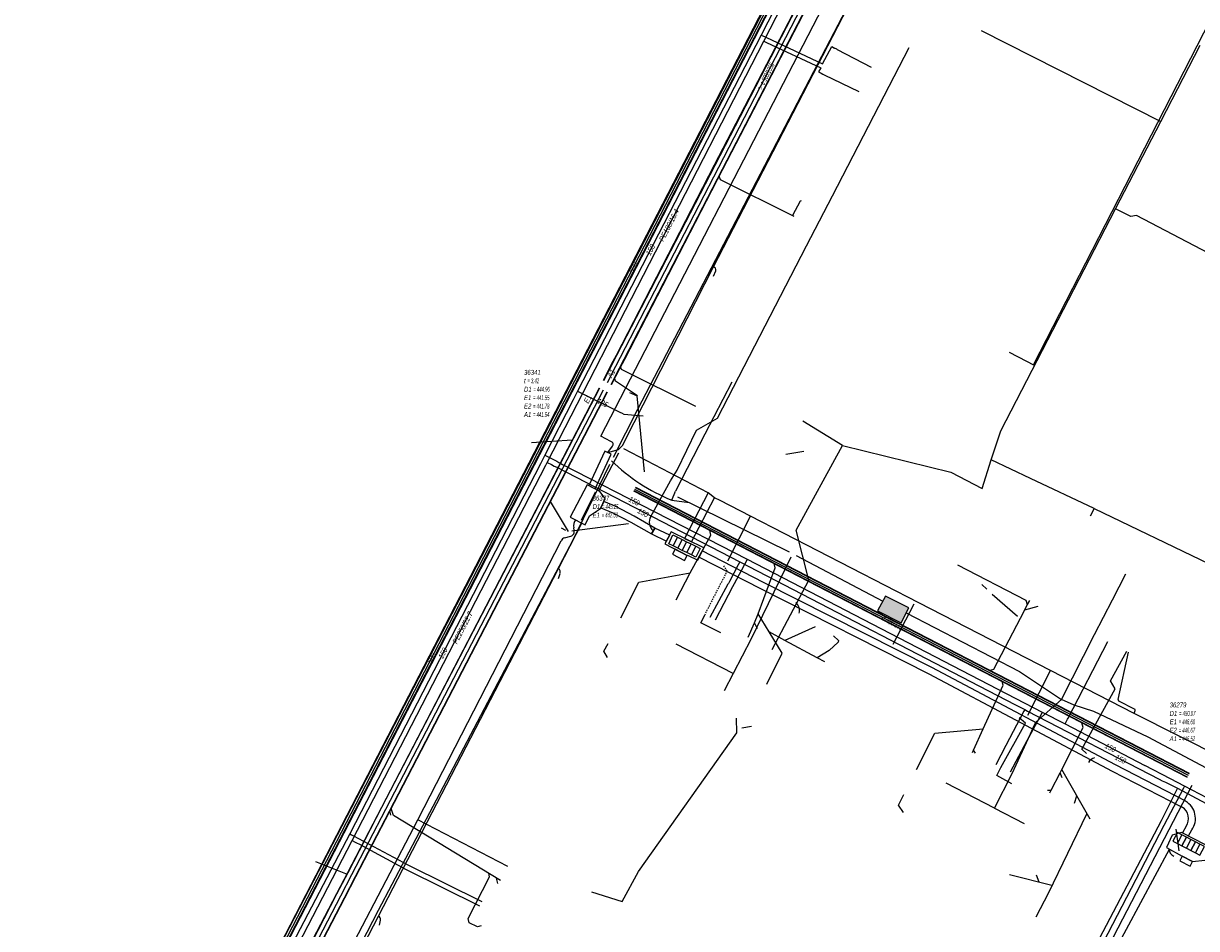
# Model space of a CAD drawing. Header units: metres. Extents: x 2695563 to 2696938, y 1260544 to 1262032.
# Tile 108 of 256: x 2696347 to 2696467, y 1260798 to 1260890. Entities that reach past the tile are written whole.
import ezdxf

# ---------------------------------------------------------------- set-up
doc = ezdxf.new("R2010")
doc.units = ezdxf.units.M
doc.linetypes.add('AUSGEZOGEN', pattern=[0])
doc.linetypes.add('STRICHLINIE2_S3', pattern=[0.25, 0.15, -0.1])
for name, color, linetype in [('AW_LK_ Haltung Text', 7, 'AUSGEZOGEN'), ('AW_LK_Ein-Auslauftext', 24, 'AUSGEZOGEN'), ('AW_LK_Haltung', 24, 'AUSGEZOGEN'), ('AW_LK_Normschacht Text', 24, 'AUSGEZOGEN'), ('EW_LK_Bauwerk_FL_Linie_Punkt', 1, 'AUSGEZOGEN'), ('EW_LK_Trasseabs', 1, 'AUSGEZOGEN'), ('EW_LK_Trasserand', 1, 'AUSGEZOGEN'), ('FM_LK_SW_BAUWERK', 94, 'AUSGEZOGEN'), ('FM_LK_SW_TRASSEKANTE', 94, 'AUSGEZOGEN'), ('GA_LK_Leitung', 32, 'AUSGEZOGEN'), ('GA_LK_Leitung_Text', 32, 'AUSGEZOGEN'), ('TV_LK_LEITUNG', 92, 'AUSGEZOGEN'), ('WA_LK_Leitung', 171, 'AUSGEZOGEN'), ('WA_LK_Leitung_Text', 171, 'AUSGEZOGEN')]:
    doc.layers.add(name, color=color, linetype=linetype)
doc.styles.add('ARIAL', font='arial.ttf')
pattern_1 = [(0, (2699905, 1265050), (2025, 2025), [2025, -2025]), (90, (2699905, 1265050), (-2025, 2025), [2025, -2025])]
pattern_2 = [(0, (2703955, 1269100), (4050, 4050), [4050, -4050]), (90, (2703955, 1269100), (-4050, 4050), [4050, -4050])]
pattern_3 = [(0, (2708005, 1273150), (6075, 6075), [6075, -6075]), (90, (2708005, 1273150), (-6075, 6075), [6075, -6075])]

# ---------------------------------------------------------------- blocks, each defined once
blk = doc.blocks.new('COMPLEXOBJECT_1876')
at = {"layer": 'EW_LK_Trasserand', "color": 1, "linetype": 'AUSGEZOGEN', "transparency": 33554687}
blk.add_line((6464.96, 10808.41), (6464.59, 10807.75), dxfattribs=at)
for points in [[(6464.92, 10810.97), (6457.73, 10814.68), (6438.97, 10824.63), (6421.76, 10833.35), (6415.5, 10836.56), (6415.19, 10835.93), (6421.44, 10832.72), (6438.65, 10824), (6457.41, 10814.06), (6464.57, 10810.36)], [(6464.59, 10807.75), (6465.21, 10807.42), (6465.56, 10808.04)]]:
    blk.add_lwpolyline(points, dxfattribs=at)
for centre, radius, start, end in [((6463.87, 10809.21), 2.05, 325.2792, 59.2195), ((6463.82, 10809.2), 1.39, 325.3753, 57.1882)]:
    blk.add_arc(centre, radius, start, end, dxfattribs=at)
blk = doc.blocks.new('COMPLEXOBJECT_1953')
at = {"layer": 'EW_LK_Trasseabs', "color": 1, "linetype": 'AUSGEZOGEN', "transparency": 33554687}
blk.add_line((6416.66, 10864.66), (6416.88, 10865.22), dxfattribs=at)
blk.add_arc((6416.62, 10865.32), 0.279, 338.4605, 87.6612, dxfattribs=at)
blk = doc.blocks.new('COMPLEXOBJECT_1960')
at = {"layer": 'EW_LK_Trasseabs', "color": 1, "linetype": 'AUSGEZOGEN', "transparency": 33554687}
for p, q in [((6458.02, 10821.37), (6459.07, 10826.23)), ((6459.7, 10820.4), (6458.1, 10821.22)), ((6459.64, 10819.93), (6459.74, 10820.26))]:
    blk.add_line(p, q, dxfattribs=at)
for centre, radius, start, end in [((6458.16, 10821.35), 0.142, 170.12, 243.3133), ((6459.62, 10820.3), 0.13, 341.0433, 50.9533)]:
    blk.add_arc(centre, radius, start, end, dxfattribs=at)
blk = doc.blocks.new('COMPLEXOBJECT_2134')
at = {"layer": 'EW_LK_Trasseabs', "color": 1, "linetype": 'AUSGEZOGEN', "transparency": 33554687}
blk.add_line((6382.49, 10798.3), (6382.6, 10798.82), dxfattribs=at)
blk.add_arc((6382.22, 10798.9), 0.383, 348.9975, 60.4633, dxfattribs=at)
blk = doc.blocks.new('COMPLEXOBJECT_2135')
at = {"layer": 'EW_LK_Trasseabs', "color": 1, "linetype": 'AUSGEZOGEN', "transparency": 33554687}
blk.add_line((6400.8, 10833.73), (6400.97, 10834.27), dxfattribs=at)
blk.add_arc((6400.53, 10834.41), 0.454, 343.3363, 51.7599, dxfattribs=at)
blk = doc.blocks.new('COMPLEXOBJECT_2746')
at = {"layer": 'EW_LK_Trasseabs', "color": 1, "linetype": 'AUSGEZOGEN', "transparency": 33554687}
for p, q in [((6402.4, 10838.69), (6402.36, 10838.93)), ((6386.41, 10809.08), (6401.09, 10837.61)), ((6401.42, 10837.91), (6402.07, 10838.08))]:
    blk.add_line(p, q, dxfattribs=at)
for centre, radius, start, end in [((6403.63, 10839.09), 1.28, 148.8813, 186.9387), ((6401.95, 10838.54), 0.471, 284.7695, 19.3584), ((6401.67, 10837.31), 0.651, 112.372, 152.5545)]:
    blk.add_arc(centre, radius, start, end, dxfattribs=at)
blk = doc.blocks.new('COMPLEXOBJECT_2747')
at = {"layer": 'EW_LK_Trasseabs', "color": 1, "linetype": 'AUSGEZOGEN', "transparency": 33554687}
blk.add_lwpolyline([(6410.23, 10840.1), (6412.24, 10843.72), (6412.94, 10844.81)], dxfattribs=at)
blk.add_arc((6411.33, 10839.51), 1.24, 151.4239, 226.7447, dxfattribs=at)

msp = doc.modelspace()

# ---------------------------------------------------------------- hatches: boundary and pattern name
at = {"layer": 'EW_LK_Bauwerk_FL_Linie_Punkt', "lineweight": 18, "transparency": 33554687}
h = msp.add_hatch(dxfattribs=at)
h.set_pattern_fill('MUSTER', color=1, scale=4050, style=0, pattern_type=2)
h.set_pattern_definition(pattern_2)
h.paths.add_polyline_path([(2696402.97, 1260839.84), (2696404.49, 1260839.04), (2696404.95, 1260839.97), (2696406.08, 1260840.7), (2696406.53, 1260841.74), (2696405.99, 1260842.46), (2696404.72, 1260843.14)], flags=0)
h = msp.add_hatch(dxfattribs=at)
h.set_pattern_fill('MUSTER', color=1, scale=4050, style=0, pattern_type=2)
h.set_pattern_definition(pattern_2)
h.paths.add_polyline_path([(2696412.65, 1260837.1), (2696414.94, 1260835.91), (2696414.96, 1260835.94), (2696416.01, 1260835.43), (2696416.63, 1260836.68), (2696413.31, 1260838.32)], flags=0)
h = msp.add_hatch(dxfattribs=at)
h.set_pattern_fill('MUSTER', color=1, scale=2025, style=0, pattern_type=2)
h.set_pattern_definition(pattern_1)
h.paths.add_polyline_path([(2696413.69, 1260836.56), (2696413.42, 1260836.05), (2696414.67, 1260835.39), (2696414.94, 1260835.91)], flags=0)
h = msp.add_hatch(dxfattribs=at)
h.set_pattern_fill('MUSTER', color=1, scale=4050, style=0, pattern_type=2)
h.set_pattern_definition(pattern_2)
h.paths.add_polyline_path([(2696463.92, 1260806.06), (2696465.52, 1260805.15), (2696466.58, 1260804.62), (2696467.86, 1260804.77), (2696468.47, 1260804.47), (2696469.12, 1260805.71), (2696465.47, 1260807.6), (2696464.52, 1260807.32)], flags=0)
h = msp.add_hatch(dxfattribs=at)
h.set_pattern_fill('MUSTER', color=1, scale=2025, style=0, pattern_type=2)
h.set_pattern_definition(pattern_1)
h.paths.add_polyline_path([(2696465.52, 1260805.15), (2696465.28, 1260804.67), (2696466.34, 1260804.14), (2696466.58, 1260804.62)], flags=0)
at = {"layer": 'EW_LK_Trasserand', "lineweight": 18, "transparency": 33554687}
h = msp.add_hatch(dxfattribs=at)
h.set_pattern_fill('MUSTER', color=1, scale=6075, style=0, pattern_type=2)
h.set_pattern_definition(pattern_3)
h.paths.add_polyline_path([(2696406.51, 1260846.57), (2696404.89, 1260843.05), (2696405.51, 1260842.72), (2696407.15, 1260846.28)], flags=0)
h = msp.add_hatch(dxfattribs=at)
h.set_pattern_fill('MUSTER', color=1, scale=6075, style=0, pattern_type=2)
h.set_pattern_definition(pattern_3)
h.paths.add_polyline_path([(2696417.71, 1260841.79), (2696417.07, 1260842.31), (2696414.65, 1260837.66), (2696415.38, 1260837.3)], flags=0)
h = msp.add_hatch(dxfattribs=at)
h.set_pattern_fill('MUSTER', color=1, scale=6075, style=0, pattern_type=2)
h.set_pattern_definition(pattern_3)
h.paths.add_polyline_path([(2696411.27, 1260838.11), (2696411.62, 1260838.72), (2696409.51, 1260839.94), (2696407.63, 1260840.91), (2696406.4, 1260841.43), (2696406.12, 1260840.79), (2696407.34, 1260840.28), (2696409.18, 1260839.33)], flags=0)
h = msp.add_hatch(dxfattribs=at)
h.set_pattern_fill('MUSTER', color=1, scale=6075, style=0, pattern_type=2)
h.set_pattern_definition(pattern_3)
h.paths.add_polyline_path([(2696411.27, 1260838.11), (2696412.8, 1260837.39), (2696413.14, 1260838), (2696411.62, 1260838.72)], flags=0)
h = msp.add_hatch(dxfattribs=at)
h.set_pattern_fill('MUSTER', color=1, scale=6075, style=0, pattern_type=2)
h.set_pattern_definition(pattern_3)
h.paths.add_polyline_path([(2696465.56, 1260807.56), (2696466.18, 1260807.23), (2696466.53, 1260807.85), (2696466.59, 1260807.94), (2696466.64, 1260808.03), (2696466.69, 1260808.13), (2696466.74, 1260808.23), (2696466.78, 1260808.33), (2696466.81, 1260808.43), (2696466.84, 1260808.54), (2696466.86, 1260808.64), (2696466.88, 1260808.75), (2696466.89, 1260808.86), (2696466.89, 1260808.97), (2696466.89, 1260809.07), (2696466.89, 1260809.18), (2696466.88, 1260809.29), (2696466.86, 1260809.4), (2696466.84, 1260809.5), (2696466.81, 1260809.61), (2696466.77, 1260809.71), (2696466.73, 1260809.81), (2696466.69, 1260809.91), (2696466.64, 1260810.01), (2696466.58, 1260810.1), (2696466.52, 1260810.19), (2696466.46, 1260810.28), (2696466.39, 1260810.36), (2696466.32, 1260810.44), (2696466.24, 1260810.52), (2696466.16, 1260810.59), (2696466.07, 1260810.66), (2696465.98, 1260810.72), (2696465.89, 1260810.78), (2696458.7, 1260814.49), (2696439.94, 1260824.44), (2696422.73, 1260833.16), (2696416.47, 1260836.37), (2696416.16, 1260835.75), (2696422.41, 1260832.53), (2696439.62, 1260823.81), (2696458.38, 1260813.87), (2696465.54, 1260810.17), (2696465.6, 1260810.13), (2696465.66, 1260810.09), (2696465.72, 1260810.04), (2696465.77, 1260809.99), (2696465.82, 1260809.94), (2696465.86, 1260809.89), (2696465.91, 1260809.83), (2696465.95, 1260809.77), (2696465.99, 1260809.71), (2696466.02, 1260809.65), (2696466.05, 1260809.58), (2696466.08, 1260809.52), (2696466.11, 1260809.45), (2696466.13, 1260809.38), (2696466.15, 1260809.31), (2696466.16, 1260809.24), (2696466.17, 1260809.17), (2696466.18, 1260809.1), (2696466.18, 1260809.03), (2696466.18, 1260808.96), (2696466.17, 1260808.88), (2696466.17, 1260808.81), (2696466.15, 1260808.74), (2696466.14, 1260808.67), (2696466.12, 1260808.6), (2696466.1, 1260808.54), (2696466.07, 1260808.47), (2696466.04, 1260808.4), (2696466.01, 1260808.34), (2696465.97, 1260808.28), (2696465.93, 1260808.22)], flags=0)
at = {"layer": 'FM_LK_SW_BAUWERK', "transparency": 33554687}
msp.add_hatch(color=7, dxfattribs=at).paths.add_polyline_path([(2696434.39, 1260830.25), (2696436.79, 1260829.03), (2696437.58, 1260830.56), (2696435.22, 1260831.74)])

# ---------------------------------------------------------------- linework, layer by layer
at = {"layer": 'AW_LK_Haltung', "linetype": 'AUSGEZOGEN', "transparency": 33554687}
for p, q in [((2696417.74, 1260875.84), (2696430.22, 1260899.97)), ((2696417.76, 1260875.83), (2696430.24, 1260899.96)), ((2696417.78, 1260875.82), (2696430.25, 1260899.95)), ((2696418.54, 1260875.42), (2696431.02, 1260899.55)), ((2696418.56, 1260875.41), (2696431.04, 1260899.54)), ((2696418.58, 1260875.41), (2696431.05, 1260899.53)), ((2696407.7, 1260856.41), (2696417.74, 1260875.84)), ((2696407.72, 1260856.41), (2696417.76, 1260875.83)), ((2696407.74, 1260856.4), (2696417.78, 1260875.82)), ((2696408.5, 1260856), (2696418.54, 1260875.42)), ((2696408.52, 1260855.99), (2696418.56, 1260875.41)), ((2696408.54, 1260855.98), (2696418.58, 1260875.41)), ((2696407.21, 1260855.47), (2696407.7, 1260856.41)), ((2696407.23, 1260855.46), (2696407.72, 1260856.41)), ((2696407.25, 1260855.45), (2696407.74, 1260856.4)), ((2696406.36, 1260853.83), (2696407.21, 1260855.47)), ((2696406.38, 1260853.82), (2696407.23, 1260855.46)), ((2696406.4, 1260853.81), (2696407.25, 1260855.45)), ((2696407.16, 1260853.41), (2696408.01, 1260855.06)), ((2696407.18, 1260853.4), (2696408.03, 1260855.05)), ((2696407.2, 1260853.39), (2696408.05, 1260855.04)), ((2696408.01, 1260855.06), (2696408.5, 1260856)), ((2696408.03, 1260855.05), (2696408.52, 1260855.99)), ((2696408.05, 1260855.04), (2696408.54, 1260855.98)), ((2696383.7, 1260810.19), (2696405.96, 1260853.06)), ((2696383.71, 1260810.18), (2696405.97, 1260853.05)), ((2696383.73, 1260810.17), (2696405.99, 1260853.04)), ((2696384.5, 1260809.77), (2696406.75, 1260852.65)), ((2696384.51, 1260809.76), (2696406.77, 1260852.64)), ((2696384.53, 1260809.75), (2696406.79, 1260852.63)), ((2696466.07, 1260813.22), (2696409.48, 1260842.47)), ((2696466.08, 1260813.23), (2696409.49, 1260842.49)), ((2696466.09, 1260813.25), (2696409.5, 1260842.51)), ((2696466.26, 1260813.57), (2696409.66, 1260842.82)), ((2696466.27, 1260813.59), (2696409.67, 1260842.84)), ((2696466.28, 1260813.61), (2696409.68, 1260842.86)), ((2696380.23, 1260803.5), (2696383.7, 1260810.19)), ((2696380.24, 1260803.49), (2696383.71, 1260810.18)), ((2696380.26, 1260803.49), (2696383.73, 1260810.17)), ((2696381.02, 1260803.09), (2696384.5, 1260809.77)), ((2696381.04, 1260803.08), (2696384.51, 1260809.76)), ((2696381.06, 1260803.07), (2696384.53, 1260809.75)), ((2696379.1, 1260801.33), (2696380.23, 1260803.5)), ((2696379.12, 1260801.32), (2696380.24, 1260803.49)), ((2696379.13, 1260801.31), (2696380.26, 1260803.49)), ((2696379.9, 1260800.92), (2696381.02, 1260803.09)), ((2696379.91, 1260800.91), (2696381.04, 1260803.08)), ((2696379.93, 1260800.9), (2696381.06, 1260803.07)), ((2696372.76, 1260789.14), (2696379.1, 1260801.33)), ((2696372.78, 1260789.13), (2696379.12, 1260801.32)), ((2696372.8, 1260789.12), (2696379.13, 1260801.31)), ((2696373.56, 1260788.72), (2696379.9, 1260800.92)), ((2696373.58, 1260788.71), (2696379.91, 1260800.91)), ((2696373.6, 1260788.7), (2696379.93, 1260800.9))]:
    msp.add_line(p, q, dxfattribs=at)
at = {"layer": 'AW_LK_Haltung', "color": 255, "transparency": 33554687}
for p, q in [((2696418.16, 1260875.62), (2696430.64, 1260899.75)), ((2696408.12, 1260856.2), (2696418.16, 1260875.62)), ((2696407.63, 1260855.26), (2696408.12, 1260856.2)), ((2696406.78, 1260853.61), (2696407.63, 1260855.26)), ((2696384.11, 1260809.97), (2696406.37, 1260852.85)), ((2696466.17, 1260813.41), (2696409.58, 1260842.67)), ((2696380.64, 1260803.29), (2696384.11, 1260809.97)), ((2696379.52, 1260801.12), (2696380.64, 1260803.29)), ((2696373.18, 1260788.92), (2696379.52, 1260801.12))]:
    msp.add_line(p, q, dxfattribs=at)
at = {"layer": 'AW_LK_Haltung', "color": 24, "linetype": 'AUSGEZOGEN', "transparency": 33554687}
for p, q in [((2696409.04, 1260852.57), (2696409.83, 1260852.24)), ((2696410.56, 1260844.48), (2696409.83, 1260852.24)), ((2696399, 1260847.48), (2696403.18, 1260847.72)), ((2696426.84, 1260846.53), (2696425, 1260846.24)), ((2696402.81, 1260838.37), (2696400.95, 1260841.43)), ((2696402.06, 1260838.75), (2696402.49, 1260838.51)), ((2696408.94, 1260839.13), (2696403.15, 1260838.41)), ((2696445.04, 1260832.94), (2696445.56, 1260832.46)), ((2696446.12, 1260831.97), (2696448.69, 1260829.7)), ((2696423.32, 1260828.1), (2696422.2, 1260829.95)), ((2696450.78, 1260830.71), (2696449.4, 1260830.33)), ((2696422.11, 1260828.4), (2696421.8, 1260829.03)), ((2696428, 1260828.61), (2696424.93, 1260827.23)), ((2696429.46, 1260826.21), (2696428.21, 1260825.46)), ((2696420.52, 1260818.27), (2696421.51, 1260818.47)), ((2696444.4, 1260815.71), (2696444.2, 1260816)), ((2696453.25, 1260813.19), (2696453.06, 1260813.68)), ((2696456.11, 1260808.94), (2696453.24, 1260814.03)), ((2696439.41, 1260760.09), (2696466.54, 1260812.41)), ((2696451.76, 1260811.9), (2696452.15, 1260811.9)), ((2696454.52, 1260810.59), (2696454.75, 1260811.32)), ((2696384.64, 1260809.37), (2696384.53, 1260809.79)), ((2696451.89, 1260801.45), (2696455.79, 1260809.49)), ((2696465.24, 1260805.71), (2696464.93, 1260807.93)), ((2696376.94, 1260804.62), (2696380.18, 1260803.33)), ((2696395.58, 1260802.36), (2696395.44, 1260802.91)), ((2696447.88, 1260803.28), (2696452.22, 1260802.19)), ((2696450.61, 1260803.24), (2696450.87, 1260802.53)), ((2696450.6, 1260798.96), (2696451.89, 1260801.45))]:
    msp.add_line(p, q, dxfattribs=at)
for points in [[(2696425.88, 1260870.56), (2696418.35, 1260874.31), (2696418.2, 1260874.7)], [(2696426.59, 1260872.17), (2696426.47, 1260872.15), (2696425.68, 1260870.66)], [(2696415.83, 1260851.14), (2696408.2, 1260854.92), (2696408.12, 1260855.22)], [(2696409.84, 1260852.24), (2696407.59, 1260853.73), (2696407.54, 1260854.05)], [(2696413.8, 1260831.38), (2696415.24, 1260834.15), (2696417.36, 1260838), (2696417.25, 1260838.49)], [(2696421.16, 1260827.56), (2696421.8, 1260829.03), (2696422.2, 1260829.95), (2696423.94, 1260834.64), (2696423.82, 1260835.09)], [(2696442.55, 1260834.96), (2696449.55, 1260831.35), (2696449.69, 1260830.91)], [(2696408.15, 1260829.55), (2696410, 1260833.18), (2696415.24, 1260834.15)], [(2696449.91, 1260831.29), (2696449.69, 1260830.89), (2696449.41, 1260830.32), (2696448.96, 1260829.46)], [(2696448.96, 1260829.48), (2696446.23, 1260824.26), (2696445.78, 1260824.12)], [(2696423.09, 1260822.75), (2696424.65, 1260825.93), (2696423.32, 1260828.1)], [(2696429, 1260825.03), (2696428.21, 1260825.46), (2696424.93, 1260827.23), (2696423.32, 1260828.1)], [(2696429.88, 1260827.68), (2696430.4, 1260827.22), (2696430.37, 1260827.03), (2696429.46, 1260826.21)], [(2696406.8, 1260825.47), (2696406.41, 1260826.12), (2696406.86, 1260826.91)], [(2696444.09, 1260815.76), (2696444.19, 1260816), (2696445.2, 1260818.18), (2696447.22, 1260822.64), (2696447.12, 1260823.03)], [(2696438.39, 1260814.02), (2696440.24, 1260817.75), (2696445.2, 1260818.18)], [(2696452.02, 1260811.63), (2696452.15, 1260811.9), (2696453.06, 1260813.68), (2696453.24, 1260814.03), (2696455.41, 1260818.31), (2696455.29, 1260818.8)], [(2696437.05, 1260809.64), (2696436.54, 1260810.37), (2696437.09, 1260811.48)], [(2696395.86, 1260802.66), (2696384.9, 1260809.31), (2696384.67, 1260810.05)], [(2696393.87, 1260798.05), (2696393.51, 1260797.93), (2696392.63, 1260798.35), (2696392.54, 1260798.8), (2696394.71, 1260803.06), (2696394.64, 1260803.42)]]:
    msp.add_lwpolyline(points, dxfattribs=at)
at = {"layer": 'EW_LK_Bauwerk_FL_Linie_Punkt', "color": 1, "linetype": 'AUSGEZOGEN', "transparency": 33554687}
msp.add_line((2696404.11, 1260839.53), (2696405.55, 1260842.41), dxfattribs=at)
for points in [[(2696402.97, 1260839.84), (2696404.49, 1260839.04), (2696404.95, 1260839.97), (2696406.08, 1260840.7), (2696406.53, 1260841.74), (2696405.99, 1260842.46), (2696404.72, 1260843.14), (2696402.97, 1260839.84)], [(2696412.65, 1260837.1), (2696414.94, 1260835.91), (2696414.96, 1260835.94), (2696416.01, 1260835.43), (2696416.63, 1260836.68), (2696413.31, 1260838.32), (2696412.65, 1260837.1)], [(2696413.04, 1260837.11), (2696413.48, 1260838.01), (2696413.95, 1260837.78), (2696413.51, 1260836.88), (2696413.04, 1260837.11)], [(2696413.51, 1260836.88), (2696413.95, 1260837.78), (2696414.41, 1260837.55), (2696413.97, 1260836.66), (2696413.51, 1260836.88)], [(2696413.97, 1260836.66), (2696414.41, 1260837.55), (2696414.87, 1260837.32), (2696414.43, 1260836.43), (2696413.97, 1260836.66)], [(2696414.43, 1260836.43), (2696414.87, 1260837.32), (2696415.34, 1260837.1), (2696414.9, 1260836.2), (2696414.43, 1260836.43)], [(2696414.9, 1260836.2), (2696415.34, 1260837.1), (2696415.8, 1260836.87), (2696415.36, 1260835.97), (2696414.9, 1260836.2)], [(2696413.69, 1260836.56), (2696413.42, 1260836.05), (2696414.67, 1260835.39), (2696414.94, 1260835.91), (2696413.69, 1260836.56)], [(2696415.36, 1260835.97), (2696415.8, 1260836.87), (2696416.26, 1260836.64), (2696415.82, 1260835.74), (2696415.36, 1260835.97)], [(2696463.92, 1260806.06), (2696465.52, 1260805.15), (2696466.58, 1260804.62), (2696467.86, 1260804.77), (2696468.47, 1260804.47), (2696469.12, 1260805.71), (2696465.47, 1260807.6), (2696464.52, 1260807.32), (2696463.92, 1260806.06)], [(2696464.59, 1260806.69), (2696465.05, 1260806.45), (2696465.51, 1260807.34), (2696465.05, 1260807.58), (2696464.59, 1260806.69)], [(2696465.05, 1260806.45), (2696465.51, 1260806.21), (2696465.97, 1260807.1), (2696465.51, 1260807.34), (2696465.05, 1260806.45)], [(2696465.51, 1260806.21), (2696465.96, 1260805.98), (2696466.43, 1260806.86), (2696465.97, 1260807.1), (2696465.51, 1260806.21)], [(2696465.96, 1260805.98), (2696466.42, 1260805.74), (2696466.88, 1260806.62), (2696466.43, 1260806.86), (2696465.96, 1260805.98)], [(2696466.42, 1260805.74), (2696466.88, 1260805.5), (2696467.34, 1260806.39), (2696466.88, 1260806.62), (2696466.42, 1260805.74)], [(2696466.88, 1260805.5), (2696467.34, 1260805.26), (2696467.8, 1260806.15), (2696467.34, 1260806.39), (2696466.88, 1260805.5)], [(2696465.52, 1260805.15), (2696465.28, 1260804.67), (2696466.34, 1260804.14), (2696466.58, 1260804.62), (2696465.52, 1260805.15)]]:
    msp.add_lwpolyline(points, close=True, dxfattribs=at)
at = {"layer": 'EW_LK_Trasseabs', "color": 1, "linetype": 'AUSGEZOGEN', "transparency": 33554687}
for p, q in [((2696406.09, 1260848.12), (2696444.41, 1260922.13)), ((2696417.61, 1260865.41), (2696436.12, 1260901.19)), ((2696435.07, 1260882.9), (2696437.64, 1260887.87)), ((2696432.41, 1260877.75), (2696435.07, 1260882.9)), ((2696429.79, 1260872.67), (2696432.41, 1260877.75)), ((2696427.14, 1260867.56), (2696429.79, 1260872.67)), ((2696424.47, 1260862.42), (2696427.14, 1260867.56)), ((2696408.64, 1260847.76), (2696417.61, 1260865.41)), ((2696421.86, 1260857.35), (2696424.47, 1260862.42)), ((2696418.04, 1260849.95), (2696421.86, 1260857.35)), ((2696415.9, 1260848.73), (2696418.04, 1260849.95)), ((2696407.14, 1260847.57), (2696406.09, 1260848.12)), ((2696408.36, 1260847.2), (2696408.64, 1260847.76)), ((2696413.91, 1260844.62), (2696415.9, 1260848.73)), ((2696406.83, 1260846.43), (2696407.31, 1260847.09)), ((2696406.83, 1260846.43), (2696407.91, 1260846.75)), ((2696407.91, 1260846.75), (2696408.36, 1260847.2)), ((2696417.07, 1260842.31), (2696408.44, 1260846.8)), ((2696405.89, 1260842.52), (2696407.94, 1260846.42)), ((2696419.08, 1260835.36), (2696421.42, 1260839.92)), ((2696401.78, 1260834.57), (2696404.16, 1260839.22)), ((2696383.38, 1260799.04), (2696401.78, 1260834.57)), ((2696435.99, 1260826.85), (2696438.13, 1260830.95)), ((2696416.31, 1260829.04), (2696416.72, 1260829.82)), ((2696418.38, 1260828), (2696416.31, 1260829.04)), ((2696449.74, 1260819.59), (2696452.06, 1260824.15)), ((2696460.61, 1260819.74), (2696452.06, 1260824.15)), ((2696470.69, 1260814.68), (2696460.61, 1260819.74)), ((2696446.57, 1260813.42), (2696447, 1260814.22)), ((2696448.13, 1260812.57), (2696446.57, 1260813.42)), ((2696380.92, 1260796.47), (2696387.38, 1260808.89)), ((2696396.61, 1260804.11), (2696387.38, 1260808.89)), ((2696370, 1260773.33), (2696383.38, 1260799.04))]:
    msp.add_line(p, q, dxfattribs=at)
for points in [[(2696421.42, 1260839.92), (2696418.29, 1260841.54), (2696417.71, 1260841.79)], [(2696452.06, 1260824.15), (2696438.61, 1260831.07), (2696421.42, 1260839.92)], [(2696455.75, 1260815.66), (2696455.26, 1260816.11), (2696458.68, 1260822.29), (2696458.2, 1260823.09), (2696459.87, 1260826.11)], [(2696447, 1260814.22), (2696449.51, 1260818.77), (2696448.87, 1260819.31)], [(2696456.94, 1260792.17), (2696458.38, 1260794.98), (2696464.22, 1260805.89)]]:
    msp.add_lwpolyline(points, dxfattribs=at)
at = {"layer": 'EW_LK_Trasseabs', "color": 1, "linetype": 'STRICHLINIE2_S3', "transparency": 33554687}
msp.add_lwpolyline([(2696416.72, 1260829.82), (2696419.03, 1260834.32), (2696418.68, 1260834.84)], dxfattribs=at)
at = {"layer": 'EW_LK_Trasseabs', "color": 1, "linetype": 'AUSGEZOGEN', "transparency": 33554687}
for centre, radius, start, end in [((2696407.06, 1260847.27), 0.308, 322.7318, 76.4563), ((2696425.46, 1260830.31), 0.964, 340.9479, 53.7363), ((2696456.8, 1260814.27), 0.97, 102.7285, 150.9534), ((2696464.9, 1260805.81), 0.68, 173.0363, 249.8678)]:
    msp.add_arc(centre, radius, start, end, dxfattribs=at)
at = {"layer": 'EW_LK_Trasserand', "color": 1, "linetype": 'AUSGEZOGEN', "transparency": 33554687}
for points in [[(2696406.51, 1260846.57), (2696404.89, 1260843.05), (2696405.51, 1260842.72), (2696407.15, 1260846.28), (2696406.51, 1260846.57)], [(2696417.71, 1260841.79), (2696417.07, 1260842.31), (2696414.65, 1260837.66), (2696415.38, 1260837.3), (2696417.71, 1260841.79)], [(2696411.27, 1260838.11), (2696411.62, 1260838.72), (2696409.51, 1260839.94), (2696407.63, 1260840.91), (2696406.4, 1260841.43), (2696406.12, 1260840.79), (2696407.34, 1260840.28), (2696409.18, 1260839.33), (2696411.27, 1260838.11)], [(2696411.27, 1260838.11), (2696412.8, 1260837.39), (2696413.14, 1260838), (2696411.62, 1260838.72), (2696411.27, 1260838.11)]]:
    msp.add_lwpolyline(points, close=True, dxfattribs=at)
at = {"layer": 'FM_LK_SW_BAUWERK', "color": 94, "transparency": 33554687}
msp.add_lwpolyline([(2696434.39, 1260830.25), (2696436.79, 1260829.03), (2696437.58, 1260830.56), (2696435.22, 1260831.74), (2696434.39, 1260830.25)], close=True, dxfattribs=at)
at = {"layer": 'FM_LK_SW_TRASSEKANTE', "color": 94, "linetype": 'AUSGEZOGEN', "transparency": 33554687}
for p, q in [((2696413.35, 1260841.57), (2696413.72, 1260842.47)), ((2696413.93, 1260841.92), (2696425.35, 1260836.27)), ((2696413.35, 1260841.57), (2696415.14, 1260841.32)), ((2696426.06, 1260835.9), (2696434.94, 1260831.24)), ((2696453.2, 1260821.18), (2696456.57, 1260827.82)), ((2696419.62, 1260823.85), (2696413.8, 1260826.84)), ((2696419.62, 1260823.85), (2696418.71, 1260822.07)), ((2696453.2, 1260821.18), (2696450.56, 1260818.85)), ((2696462.06, 1260817.32), (2696456.5, 1260819.95)), ((2696446.33, 1260810.07), (2696441.39, 1260812.62)), ((2696446.33, 1260810.07), (2696449.39, 1260808.49))]:
    msp.add_line(p, q, dxfattribs=at)
for points in [[(2696407.4, 1260845.96), (2696409.92, 1260850.95), (2696435.39, 1260899.81), (2696436.25, 1260901.45), (2696438.83, 1260906.8), (2696445.41, 1260920.04)], [(2696447.85, 1260856.69), (2696449.63, 1260855.77), (2696450.34, 1260855.41), (2696473.08, 1260899.81), (2696474.22, 1260902.05)], [(2696419.5, 1260853.62), (2696416.73, 1260848.3), (2696413.72, 1260842.47)], [(2696366.1, 1260765.83), (2696367.34, 1260768.5), (2696383.38, 1260799.65), (2696402.95, 1260836.86), (2696403.24, 1260837.44), (2696407.01, 1260845.26)], [(2696425.53, 1260835.74), (2696421.46, 1260827.4), (2696419.62, 1260823.85)], [(2696456.57, 1260827.82), (2696458.41, 1260831.37), (2696459.78, 1260834.04)], [(2696437.32, 1260830.05), (2696448.91, 1260824.04), (2696453.2, 1260821.18)], [(2696456.5, 1260819.95), (2696454.5, 1260820.6), (2696453.2, 1260821.18)], [(2696450.03, 1260817.66), (2696450.3, 1260818.27), (2696450.56, 1260818.85)], [(2696446.33, 1260810.07), (2696448.16, 1260813.63), (2696450.03, 1260817.66)], [(2696488.95, 1260774.49), (2696482.74, 1260796.68), (2696479.82, 1260807.9), (2696462.06, 1260817.32)]]:
    msp.add_lwpolyline(points, dxfattribs=at)
msp.add_arc((2696420.51, 1260859.25), 19.07, 225.7296, 247.9581, dxfattribs=at)
at = {"layer": 'GA_LK_Leitung', "color": 32, "linetype": 'AUSGEZOGEN', "transparency": 33554687}
for p, q in [((2696400.49, 1260845.16), (2696400.63, 1260845.43)), ((2696400.63, 1260845.43), (2696401.06, 1260845.21)), ((2696401.06, 1260845.21), (2696401.34, 1260845.06)), ((2696401.34, 1260845.06), (2696401.6, 1260844.93)), ((2696449.72, 1260820), (2696463.19, 1260813.04)), ((2696463.19, 1260813.04), (2696463.49, 1260812.88))]:
    msp.add_line(p, q, dxfattribs=at)
for points in [[(2696400.63, 1260845.43), (2696422.75, 1260888.51), (2696432.35, 1260907.19), (2696437.5, 1260916.95), (2696453.27, 1260947.67), (2696462.99, 1260966.19), (2696467.37, 1260974.82), (2696486.01, 1261010.9), (2696499.4, 1261036.94), (2696499.54, 1261037.2)], [(2696422.75, 1260888.51), (2696423.04, 1260888.37), (2696428.58, 1260885.77), (2696428.36, 1260885.36), (2696428.63, 1260885.22)], [(2696428.63, 1260885.22), (2696428.81, 1260885.14), (2696428.95, 1260885.07), (2696432.49, 1260883.34)], [(2696347.08, 1260743.06), (2696347.52, 1260743.87), (2696348.25, 1260744.28), (2696351.5, 1260750.38), (2696366.34, 1260779.06), (2696374.16, 1260794.19), (2696380.68, 1260806.77), (2696400.49, 1260845.16)], [(2696401.6, 1260844.93), (2696420.32, 1260835.27), (2696448.43, 1260820.67)], [(2696420.32, 1260835.27), (2696420.15, 1260834.96), (2696419.24, 1260833.26), (2696419.14, 1260833.06), (2696419.08, 1260832.96), (2696417.26, 1260829.56)], [(2696449.44, 1260820.15), (2696449.35, 1260819.98), (2696447.52, 1260816.49), (2696446.48, 1260814.5)], [(2696448.43, 1260820.67), (2696449.44, 1260820.15), (2696449.72, 1260820)], [(2696465.06, 1260812.11), (2696464.92, 1260811.83), (2696463.37, 1260808.79), (2696453.58, 1260790.09), (2696449.23, 1260781.81), (2696444.64, 1260773.28)], [(2696463.49, 1260812.88), (2696463.83, 1260812.72), (2696465.06, 1260812.11), (2696469.44, 1260809.77)], [(2696380.68, 1260806.77), (2696380.99, 1260806.61), (2696381.18, 1260806.51), (2696381.37, 1260806.41), (2696386.22, 1260803.81), (2696393.71, 1260800.08)]]:
    msp.add_lwpolyline(points, dxfattribs=at)
at = {"layer": 'TV_LK_LEITUNG', "color": 92, "linetype": 'AUSGEZOGEN', "transparency": 33554687}
for p, q in [((2696445, 1260889.58), (2696463.34, 1260880.29)), ((2696463.34, 1260880.29), (2696467.37, 1260888.08)), ((2696458.72, 1260871.35), (2696463.34, 1260880.29)), ((2696460.29, 1260870.56), (2696458.72, 1260871.35)), ((2696430.81, 1260847.15), (2696426.77, 1260849.64)), ((2696450.04, 1260843.79), (2696446.02, 1260845.68)), ((2696456.52, 1260840.71), (2696450.04, 1260843.79)), ((2696456.52, 1260840.71), (2696456.12, 1260839.93)), ((2696456.52, 1260840.71), (2696468.3, 1260835.07))]:
    msp.add_line(p, q, dxfattribs=at)
for points in [[(2696446.02, 1260845.68), (2696446.98, 1260848.65), (2696458.72, 1260871.35)], [(2696473.69, 1260861.19), (2696469.02, 1260866.4), (2696460.87, 1260870.68), (2696460.29, 1260870.56)], [(2696423.62, 1260826.29), (2696427.35, 1260833.4), (2696426.08, 1260838.51), (2696430.81, 1260847.15)], [(2696430.81, 1260847.15), (2696441.89, 1260844.43), (2696445.08, 1260842.75), (2696446.02, 1260845.68)], [(2696405.14, 1260801.51), (2696408.3, 1260800.52), (2696409.96, 1260803.59), (2696420.01, 1260817.78), (2696419.97, 1260819.26)]]:
    msp.add_lwpolyline(points, dxfattribs=at)
at = {"layer": 'WA_LK_Leitung', "linetype": 'AUSGEZOGEN', "transparency": 33554687}
for p, q in [((2696430.93, 1260907.73), (2696392.76, 1260833.71)), ((2696430.96, 1260907.71), (2696392.78, 1260833.7)), ((2696430.99, 1260907.7), (2696392.81, 1260833.68)), ((2696431.38, 1260907.5), (2696393.2, 1260833.48)), ((2696431.41, 1260907.49), (2696393.23, 1260833.47)), ((2696431.43, 1260907.47), (2696393.26, 1260833.45)), ((2696392.76, 1260833.71), (2696359.41, 1260769.3)), ((2696392.78, 1260833.7), (2696359.44, 1260769.29)), ((2696392.81, 1260833.68), (2696359.46, 1260769.28)), ((2696393.2, 1260833.48), (2696359.85, 1260769.07)), ((2696393.23, 1260833.47), (2696359.88, 1260769.06)), ((2696393.26, 1260833.45), (2696359.91, 1260769.05))]:
    msp.add_line(p, q, dxfattribs=at)
at = {"layer": 'WA_LK_Leitung', "color": 255, "linetype": 'AUSGEZOGEN', "transparency": 33554687}
for p, q in [((2696431.18, 1260907.6), (2696393.01, 1260833.58)), ((2696393.01, 1260833.58), (2696359.66, 1260769.18))]:
    msp.add_line(p, q, dxfattribs=at)
at = {"layer": 'WA_LK_Leitung', "color": 7, "linetype": 'AUSGEZOGEN', "transparency": 33554687}
msp.add_line((2696403.71, 1260852.72), (2696408.13, 1260850.52), dxfattribs=at)
for points in [[(2696502.51, 1261041.1), (2696501.01, 1261038.6), (2696500.79, 1261038.42), (2696499.34, 1261038), (2696485.76, 1261011.56), (2696473.71, 1260988.29), (2696472.9, 1260986.71), (2696466.37, 1260974.04), (2696462.73, 1260966.82), (2696449.19, 1260940.86), (2696437.14, 1260917.51), (2696431.9, 1260907.48), (2696422.5, 1260889.12), (2696403.71, 1260852.72), (2696403.26, 1260851.83), (2696400.38, 1260846.17)], [(2696422.5, 1260889.12), (2696422.68, 1260889.03), (2696422.89, 1260888.94), (2696423.05, 1260888.86), (2696428.76, 1260886.18), (2696429.71, 1260887.95), (2696430, 1260887.79)], [(2696433.77, 1260885.82), (2696430.3, 1260887.63), (2696430.23, 1260887.67), (2696430, 1260887.79)], [(2696408.13, 1260850.52), (2696408.2, 1260850.49), (2696408.45, 1260850.36), (2696410.44, 1260850.19)], [(2696400.38, 1260846.17), (2696399.92, 1260845.27), (2696380.43, 1260807.44), (2696373.79, 1260794.75), (2696366.03, 1260779.74), (2696351.17, 1260751.05), (2696348.85, 1260746.6), (2696347.83, 1260744.49), (2696349.6, 1260739.67), (2696349.23, 1260738.96), (2696349.1, 1260738.72), (2696348.9, 1260738.33), (2696348.58, 1260737.72)], [(2696400.38, 1260846.17), (2696401.59, 1260845.55), (2696401.81, 1260845.43), (2696401.91, 1260845.38), (2696402.2, 1260845.23), (2696421.07, 1260835.52), (2696451.23, 1260819.89), (2696453.56, 1260818.68), (2696461.73, 1260814.42)], [(2696421.07, 1260835.52), (2696420.98, 1260835.35), (2696419.74, 1260833)], [(2696419.74, 1260833), (2696419.58, 1260832.69), (2696417.8, 1260829.28)], [(2696453.56, 1260818.68), (2696453.65, 1260818.84), (2696453.82, 1260819.17), (2696453.87, 1260819.27), (2696457.92, 1260827.12)], [(2696451.23, 1260819.89), (2696451.14, 1260819.73), (2696449.82, 1260817.26)], [(2696449.82, 1260817.26), (2696449.65, 1260816.95), (2696447.94, 1260813.74)], [(2696469.27, 1260810.49), (2696468.89, 1260810.69), (2696465.78, 1260812.32), (2696464.33, 1260813.08), (2696461.73, 1260814.42)], [(2696465.78, 1260812.32), (2696465.68, 1260812.12), (2696463.67, 1260808.3), (2696455.55, 1260792.65), (2696449.38, 1260781.09), (2696443.04, 1260768.96), (2696438.84, 1260760.66), (2696438.63, 1260760.53), (2696437.62, 1260760.7), (2696436.36, 1260760.91)], [(2696380.43, 1260807.44), (2696380.62, 1260807.34), (2696380.82, 1260807.23), (2696381.33, 1260806.96), (2696386.43, 1260804.25), (2696393.94, 1260800.53)]]:
    msp.add_lwpolyline(points, dxfattribs=at)

# ---------------------------------------------------------------- block references
at = {"layer": 'EW_LK_Trasseabs', "color": 1, "linetype": 'AUSGEZOGEN', "lineweight": -3, "transparency": 33554687}
for name in ['COMPLEXOBJECT_1953', 'COMPLEXOBJECT_2747', 'COMPLEXOBJECT_2746', 'COMPLEXOBJECT_2135', 'COMPLEXOBJECT_1960', 'COMPLEXOBJECT_2134']:
    msp.add_blockref(name, (2690000.97, 1249999.81), dxfattribs=at)
at = {"layer": 'EW_LK_Trasserand', "color": 1, "linetype": 'AUSGEZOGEN', "lineweight": -3, "transparency": 33554687}
msp.add_blockref('COMPLEXOBJECT_1876', (2690000.97, 1249999.81), dxfattribs=at)

# ---------------------------------------------------------------- texts
at = {"layer": 'AW_LK_ Haltung Text', "color": 24, "transparency": 33554687, "char_height": 0.5571, "attachment_point": 5, "style": 'ARIAL'}
for s, insert, width, rotation in [('\\A1;{\\fArial|i1|b0;\\H0.557054;\\W0.700000;\\C24;> \\W0.490000;e 900/1350}\\P', (2696422.98, 1260884.9), 3.4044, 63.063), ('\\A1;{\\fArial|i1|b0;\\H0.557054;\\W0.700000;\\C24;< \\W0.490000;400 STZ}\\P', (2696435.89, 1260829.02), 2.7554, 333.0846)]:
    msp.add_mtext(s, dxfattribs=dict(at, insert=insert, width=width, rotation=rotation))
at = {"layer": 'AW_LK_Ein-Auslauftext', "color": 24, "transparency": 33554687, "char_height": 0.5571, "width": 0.8554, "style": 'ARIAL'}
for s, insert, attachment_point, rotation in [('\\A1;{\\fArial|i1|b0;\\H0.557054;\\W0.700000;\\C24;A1}\\P', (2696407.23, 1260854.02), 7, 62.6589), ('\\A1;{\\fArial|i1|b0;\\H0.557054;\\W0.700000;\\C24;E1}\\P', (2696404.57, 1260851.53), 4, 62.5644)]:
    msp.add_mtext(s, dxfattribs=dict(at, insert=insert, attachment_point=attachment_point, rotation=rotation))
at = {"layer": 'AW_LK_Normschacht Text', "color": 24, "transparency": 33554687, "char_height": 0.5064, "attachment_point": 1, "line_spacing_factor": 1.024096, "style": 'ARIAL'}
for s, insert, width in [('\\A1;{\\fArial|i1|b0;\\H0.506413;\\W0.695318;\\C24;36341}\\P{\\fArial|i1|b0;\\H0.505000;\\W0.695318;\\C24;t \\W0.486723;= 3.42}\\P{\\fArial|i1|b0;\\H0.505000;\\W0.695318;\\C24;D1 \\W0.486723;= 444.96}\\P{\\fArial|i1|b0;\\H0.505000;\\W0.695318;\\C24;E1 \\W0.486723;= 441.55}\\P{\\fArial|i1|b0;\\H0.505000;\\W0.695318;\\C24;E2 \\W0.486723;= 441.78}\\P{\\fArial|i1|b0;\\H0.505000;\\W0.695318;\\C24;A1 \\W0.486723;= 441.54}\\P', (2696398.25, 1260854.89), 2.838), ('\\A1;{\\fArial|i1|b0;\\H0.506413;\\W0.695636;\\C24;36337}\\P{\\fArial|i1|b0;\\H0.505000;\\W0.695636;\\C24;D1 \\W0.486945;= 445.25}\\P{\\fArial|i1|b0;\\H0.505000;\\W0.695636;\\C24;E1 \\W0.486945;= 442.53}\\P', (2696405.26, 1260842.03), 2.8427), ('\\A1;{\\fArial|i1|b0;\\H0.506413;\\W0.697091;\\C24;36279}\\P{\\fArial|i1|b0;\\H0.505000;\\W0.697091;\\C24;D1 \\W0.487964;= 450.07}\\P{\\fArial|i1|b0;\\H0.505000;\\W0.697091;\\C24;E1 \\W0.487964;= 446.60}\\P{\\fArial|i1|b0;\\H0.505000;\\W0.697091;\\C24;E2 \\W0.487964;= 446.67}\\P{\\fArial|i1|b0;\\H0.505000;\\W0.697091;\\C24;A1 \\W0.487964;= 446.52}\\P', (2696464.25, 1260820.88), 2.8486)]:
    msp.add_mtext(s, dxfattribs=dict(at, insert=insert, width=width))
at = {"layer": 'GA_LK_Leitung_Text', "color": 32, "transparency": 33554687, "char_height": 0.5583, "attachment_point": 5, "style": 'ARIAL'}
for s, insert, width, rotation in [('\\A1;{\\fArial|i1|b0;\\H0.558250;\\W0.700000;\\C32;PE180/16.4}\\P', (2696413.08, 1260869.68), 3.0577, 62.8218), ('\\A1;{\\fArial|i1|b0;\\H0.558250;\\W0.700000;\\C32;150}\\P', (2696410.41, 1260840.28), 1.1081, 332.7318), ('\\A1;{\\fArial|i1|b0;\\H0.558250;\\W0.700000;\\C32;PE250/22.7}\\P', (2696391.98, 1260828.52), 3.0617, 62.7102), ('\\A1;{\\fArial|i1|b0;\\H0.558250;\\W0.700000;\\C32;150}\\P', (2696459.24, 1260815.07), 1.1081, 332.5635)]:
    msp.add_mtext(s, dxfattribs=dict(at, insert=insert, width=width, rotation=rotation))
at = {"layer": 'WA_LK_Leitung_Text', "color": 7, "transparency": 33554687, "char_height": 0.5543, "attachment_point": 5, "style": 'ARIAL'}
for s, insert, width, rotation in [('\\A1;{\\fArial|i1|b0;\\H0.554263;\\W0.700000;\\C7;150}\\P', (2696411.18, 1260867.17), 1.1001, 62.6994), ('\\A1;{\\fArial|i1|b0;\\H0.554263;\\W0.700000;\\C7;500}\\P', (2696409.4, 1260865.36), 1.1063, 62.7165), ('\\A1;{\\fArial|i1|b0;\\H0.554263;\\W0.700000;\\C7;125}\\P', (2696406.28, 1260851.52), 1.1001, 333.5481), ('\\A1;{\\fArial|i1|b0;\\H0.554263;\\W0.700000;\\C7;150}\\P', (2696409.51, 1260841.46), 1.1001, 333.0351), ('\\A1;{\\fArial|i1|b0;\\H0.554263;\\W0.700000;\\C7;150}\\P', (2696389.96, 1260825.92), 1.1001, 62.7552), ('\\A1;{\\fArial|i1|b0;\\H0.554263;\\W0.700000;\\C7;500}\\P', (2696388.78, 1260825.41), 1.1063, 62.6256), ('\\A1;{\\fArial|i1|b0;\\H0.554263;\\W0.700000;\\C7;150}\\P', (2696458.2, 1260816.25), 1.1001, 332.5527)]:
    msp.add_mtext(s, dxfattribs=dict(at, insert=insert, width=width, rotation=rotation))

doc.saveas('drawing.dxf')
